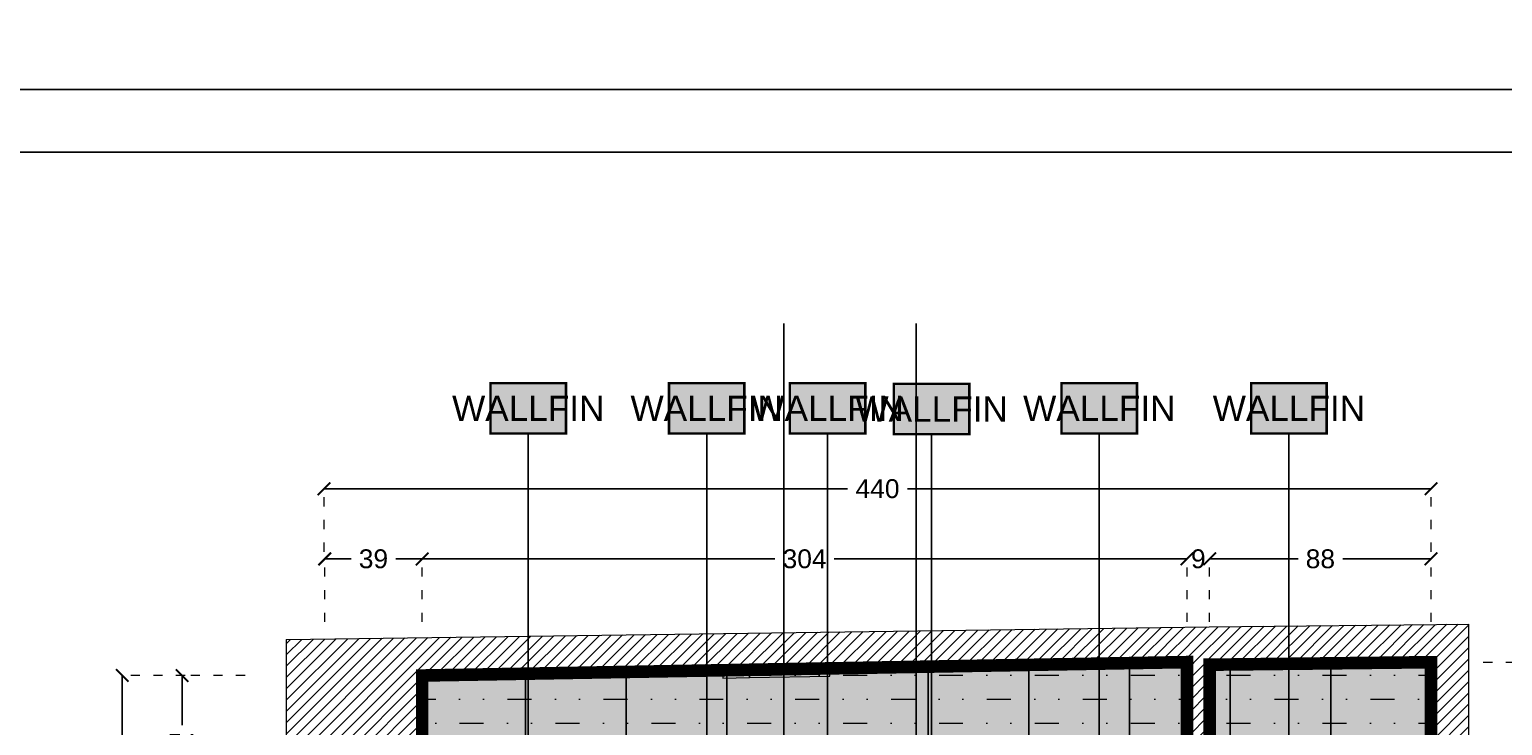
# Model space of a CAD drawing. Header units: centimetres. Extents: x -2854 to 18796, y -762 to 9238.
# Tile 128 of 166: x 479 to 1064, y 2228 to 2504. Entities that reach past the tile are written whole.
import ezdxf
from ezdxf.enums import TextEntityAlignment as Align

# ---------------------------------------------------------------- set-up
doc = ezdxf.new("R2010")
doc.units = ezdxf.units.CM
doc.header["$LTSCALE"] = 0.3
doc.linetypes.add('ACAD_ISO03W100', pattern=[30, 12, -18])
for name, color, linetype in [('KK_ARC_AREAS', 1, 'Continuous'), ('KK_FIN_FLOOR', 7, 'Continuous'), ('KK_FIN_WALLS', 7, 'Continuous'), ('XR_EXIST_MEP', 253, 'Continuous'), ('XR_EXIST_WALL_HATCH', 253, 'Continuous')]:
    doc.layers.add(name, color=color, linetype=linetype)
doc.layers.add('KK_Defpoints', color=40, linetype='Continuous', plot=False)
for name, color, linetype, lineweight in [('KK_DIM', 253, 'Continuous', 5), ('KK_FIN_CEILING', 7, 'Continuous', 5), ('KK_FUR_TXT', 251, 'Continuous', 9), ('XR_EXIST_WALLS_0.2', 2, 'Continuous', 20)]:
    doc.layers.add(name, color=color, linetype=linetype, lineweight=lineweight)
doc.styles.add('KIKO Milano_Light', font='Arial.ttf')
doc.styles.get("Standard").update_dxf_attribs({"font": 'Arial.ttf'})
doc.dimstyles.new('KIKO', dxfattribs={"dimtxt": 1.5, "dimasz": 1, "dimexe": 0, "dimexo": 2, "dimgap": 0.7, "dimtad": 0, "dimtih": 1, "dimtoh": 1, "dimdec": 0, "dimzin": 0, "dimtxsty": 'KIKO Milano_Light', "dimblk": 'ARCHTICK', "dimcen": 0.09, "dimadec": 1, "dimazin": 0, "dimtfac": 1, "dimtdec": 0, "dimtix": 1, "dimtofl": 0, "dimtmove": 0, "dimatfit": 3, "dimldrblk": 'ARCHTICK', "dimfxl": 5, "dimfxlon": 1, "dimtolj": 1, "dimtzin": 0, "dimlwe": 5, "dimarcsym": 0})

# ---------------------------------------------------------------- blocks, each defined once
blk = doc.blocks.new('_ArchTick')
at = {"color": 0, "linetype": 'ByBlock', "const_width": 0.15}
blk.add_lwpolyline([(-0.5, -0.5), (0.5, 0.5)], dxfattribs=at)
blk = doc.blocks.new('*D123')
at = {"layer": 'Defpoints', "color": 0, "transparency": 16777216}
for p in [(539.72, 2247.74), (634.16, 2247.74), (635.1, 2193.75)]:
    blk.add_point(p, dxfattribs=at)
at = {"layer": 'KK_DIM', "color": 0, "linetype": 'ACAD_ISO03W100', "lineweight": 5, "transparency": 16777216}
for p, q in [((564.72, 2247.74), (539.72, 2247.74)), ((564.72, 2193.75), (539.72, 2193.75))]:
    blk.add_line(p, q, dxfattribs=at)
at = {"layer": 'KK_DIM', "color": 0, "lineweight": -2, "transparency": 16777216}
for p, q in [((539.72, 2247.74), (539.72, 2228.06)), ((539.72, 2193.75), (539.72, 2213.43))]:
    blk.add_line(p, q, dxfattribs=at)
at = {"layer": 'KK_DIM', "color": 0, "lineweight": -2, "transparency": 16777216, "xscale": 5, "yscale": 5, "zscale": 5}
for p, rotation in [((539.72, 2247.74), 90), ((539.72, 2193.75), 270)]:
    blk.add_blockref('_ArchTick', p, dxfattribs=dict(at, rotation=rotation))
at = {"layer": 'KK_DIM', "color": 0, "transparency": 16777216, "insert": (539.72, 2220.74), "char_height": 7.5, "attachment_point": 5, "style": 'KIKO Milano_Light'}
blk.add_mtext('\\A1;54', dxfattribs=at)
blk = doc.blocks.new('*D124')
at = {"layer": 'Defpoints', "color": 0, "transparency": 16777216}
for p in [(635.1, 2247.75), (515.88, 1257.48), (645.71, 1257.48)]:
    blk.add_point(p, dxfattribs=at)
at = {"layer": 'KK_DIM', "color": 0, "linetype": 'ACAD_ISO03W100', "lineweight": 5, "transparency": 16777216}
for p, q in [((540.88, 2247.75), (515.88, 2247.75)), ((540.88, 1257.48), (515.88, 1257.48))]:
    blk.add_line(p, q, dxfattribs=at)
at = {"layer": 'KK_DIM', "color": 0, "lineweight": -2, "transparency": 16777216}
for p, q in [((515.88, 2247.75), (515.88, 1759.94)), ((515.88, 1257.48), (515.88, 1745.29))]:
    blk.add_line(p, q, dxfattribs=at)
at = {"layer": 'KK_DIM', "color": 0, "lineweight": -2, "transparency": 16777216, "xscale": 5, "yscale": 5, "zscale": 5}
for p, rotation in [((515.88, 2247.75), 90), ((515.88, 1257.48), 270)]:
    blk.add_blockref('_ArchTick', p, dxfattribs=dict(at, rotation=rotation))
at = {"layer": 'KK_DIM', "color": 0, "transparency": 16777216, "insert": (515.88, 1752.61), "char_height": 7.5, "attachment_point": 5, "style": 'KIKO Milano_Light'}
blk.add_mtext('\\A1;990', dxfattribs=at)
blk = doc.blocks.new('*D125')
at = {"layer": 'Defpoints', "color": 0, "transparency": 16777216}
for p in [(635.1, 2294.07), (596.4, 2193.75, 0), (635.1, 2193.75)]:
    blk.add_point(p, dxfattribs=at)
at = {"layer": 'KK_DIM', "color": 0, "linetype": 'ACAD_ISO03W100', "lineweight": 5, "transparency": 16777216}
for p, q in [((596.4, 2269.07), (596.4, 2294.07)), ((635.1, 2269.07), (635.1, 2294.07))]:
    blk.add_line(p, q, dxfattribs=at)
at = {"layer": 'KK_DIM', "color": 0, "lineweight": -2, "transparency": 16777216}
for p, q in [((596.4, 2294.07), (606.87, 2294.07)), ((635.1, 2294.07), (624.63, 2294.07))]:
    blk.add_line(p, q, dxfattribs=at)
at = {"layer": 'KK_DIM', "color": 0, "lineweight": -2, "transparency": 16777216, "xscale": 5, "yscale": 5, "zscale": 5, "rotation": 180}
blk.add_blockref('_ArchTick', (596.4, 2294.07), dxfattribs=at)
at = {"layer": 'KK_DIM', "color": 0, "lineweight": -2, "transparency": 16777216, "xscale": 5, "yscale": 5, "zscale": 5}
blk.add_blockref('_ArchTick', (635.1, 2294.07), dxfattribs=at)
at = {"layer": 'KK_DIM', "color": 0, "transparency": 16777216, "insert": (615.75, 2294.07), "char_height": 7.5, "attachment_point": 5, "style": 'KIKO Milano_Light'}
blk.add_mtext('\\A1;39', dxfattribs=at)
blk = doc.blocks.new('*D126')
at = {"layer": 'Defpoints', "color": 0, "transparency": 16777216}
for p in [(939.07, 2294.07), (635.1, 2247.75), (939.07, 2247.78)]:
    blk.add_point(p, dxfattribs=at)
at = {"layer": 'KK_DIM', "color": 0, "linetype": 'ACAD_ISO03W100', "lineweight": 5, "transparency": 16777216}
for p, q in [((635.1, 2269.07), (635.1, 2294.07)), ((939.07, 2269.07), (939.07, 2294.07))]:
    blk.add_line(p, q, dxfattribs=at)
at = {"layer": 'KK_DIM', "color": 0, "lineweight": -2, "transparency": 16777216}
for p, q in [((635.1, 2294.07), (775.32, 2294.07)), ((939.07, 2294.07), (798.85, 2294.07))]:
    blk.add_line(p, q, dxfattribs=at)
at = {"layer": 'KK_DIM', "color": 0, "lineweight": -2, "transparency": 16777216, "xscale": 5, "yscale": 5, "zscale": 5, "rotation": 180}
blk.add_blockref('_ArchTick', (635.1, 2294.07), dxfattribs=at)
at = {"layer": 'KK_DIM', "color": 0, "lineweight": -2, "transparency": 16777216, "xscale": 5, "yscale": 5, "zscale": 5}
blk.add_blockref('_ArchTick', (939.07, 2294.07), dxfattribs=at)
at = {"layer": 'KK_DIM', "color": 0, "transparency": 16777216, "insert": (787.09, 2294.07), "char_height": 7.5, "attachment_point": 5, "style": 'KIKO Milano_Light'}
blk.add_mtext('\\A1;304', dxfattribs=at)
blk = doc.blocks.new('*D127')
at = {"layer": 'Defpoints', "color": 0, "transparency": 16777216}
for p in [(948.07, 2294.07), (939.07, 2247.97, 0), (948.07, 2247.97)]:
    blk.add_point(p, dxfattribs=at)
at = {"layer": 'KK_DIM', "color": 0, "lineweight": -2, "transparency": 16777216}
for p, q in [((939.07, 2294.07), (934.07, 2294.07)), ((948.07, 2294.07), (953.07, 2294.07))]:
    blk.add_line(p, q, dxfattribs=at)
at = {"layer": 'KK_DIM', "color": 0, "linetype": 'ACAD_ISO03W100', "lineweight": 5, "transparency": 16777216}
for p, q in [((939.07, 2269.07), (939.07, 2294.07)), ((948.07, 2269.07), (948.07, 2294.07))]:
    blk.add_line(p, q, dxfattribs=at)
at = {"layer": 'KK_DIM', "color": 0, "lineweight": -2, "transparency": 16777216, "xscale": 5, "yscale": 5, "zscale": 5}
blk.add_blockref('_ArchTick', (939.07, 2294.07), dxfattribs=at)
at = {"layer": 'KK_DIM', "color": 0, "lineweight": -2, "transparency": 16777216, "xscale": 5, "yscale": 5, "zscale": 5, "rotation": 180}
blk.add_blockref('_ArchTick', (948.07, 2294.07), dxfattribs=at)
at = {"layer": 'KK_DIM', "color": 0, "transparency": 16777216, "insert": (943.57, 2294.07), "char_height": 7.5, "attachment_point": 5, "style": 'KIKO Milano_Light'}
blk.add_mtext('\\A1;9', dxfattribs=at)
blk = doc.blocks.new('*D128')
at = {"layer": 'Defpoints', "color": 0, "transparency": 16777216}
for p in [(1036.06, 2294.07), (948.07, 2252.06, 0), (1036.06, 2253.02)]:
    blk.add_point(p, dxfattribs=at)
at = {"layer": 'KK_DIM', "color": 0, "linetype": 'ACAD_ISO03W100', "lineweight": 5, "transparency": 16777216}
for p, q in [((948.07, 2269.07), (948.07, 2294.07)), ((1036.06, 2269.07), (1036.06, 2294.07))]:
    blk.add_line(p, q, dxfattribs=at)
at = {"layer": 'KK_DIM', "color": 0, "lineweight": -2, "transparency": 16777216}
for p, q in [((948.07, 2294.07), (983.18, 2294.07)), ((1036.06, 2294.07), (1000.95, 2294.07))]:
    blk.add_line(p, q, dxfattribs=at)
at = {"layer": 'KK_DIM', "color": 0, "lineweight": -2, "transparency": 16777216, "xscale": 5, "yscale": 5, "zscale": 5, "rotation": 180}
blk.add_blockref('_ArchTick', (948.07, 2294.07), dxfattribs=at)
at = {"layer": 'KK_DIM', "color": 0, "lineweight": -2, "transparency": 16777216, "xscale": 5, "yscale": 5, "zscale": 5}
blk.add_blockref('_ArchTick', (1036.06, 2294.07), dxfattribs=at)
at = {"layer": 'KK_DIM', "color": 0, "transparency": 16777216, "insert": (992.07, 2294.07), "char_height": 7.5, "attachment_point": 5, "style": 'KIKO Milano_Light'}
blk.add_mtext('\\A1;88', dxfattribs=at)
blk = doc.blocks.new('*D129')
at = {"layer": 'Defpoints', "color": 0, "transparency": 16777216}
for p in [(596.1, 2321.94), (1036.06, 2253.02), (596.1, 2193.75)]:
    blk.add_point(p, dxfattribs=at)
at = {"layer": 'KK_DIM', "color": 0, "linetype": 'ACAD_ISO03W100', "lineweight": 5, "transparency": 16777216}
for p, q in [((596.1, 2296.94), (596.1, 2321.94)), ((1036.06, 2296.94), (1036.06, 2321.94))]:
    blk.add_line(p, q, dxfattribs=at)
at = {"layer": 'KK_DIM', "color": 0, "lineweight": -2, "transparency": 16777216}
for p, q in [((596.1, 2321.94), (804.16, 2321.94)), ((1036.06, 2321.94), (828.01, 2321.94))]:
    blk.add_line(p, q, dxfattribs=at)
at = {"layer": 'KK_DIM', "color": 0, "lineweight": -2, "transparency": 16777216, "xscale": 5, "yscale": 5, "zscale": 5, "rotation": 180}
blk.add_blockref('_ArchTick', (596.1, 2321.94), dxfattribs=at)
at = {"layer": 'KK_DIM', "color": 0, "lineweight": -2, "transparency": 16777216, "xscale": 5, "yscale": 5, "zscale": 5}
blk.add_blockref('_ArchTick', (1036.06, 2321.94), dxfattribs=at)
at = {"layer": 'KK_DIM', "color": 0, "transparency": 16777216, "insert": (816.08, 2321.94), "char_height": 7.5, "attachment_point": 5, "style": 'KIKO Milano_Light'}
blk.add_mtext('\\A1;440', dxfattribs=at)
blk = doc.blocks.new('*D130')
at = {"layer": 'Defpoints', "color": 0, "transparency": 16777216}
for p in [(1036.06, 2253.02), (1036.06, 2110.16), (1081.83, 2110.16)]:
    blk.add_point(p, dxfattribs=at)
at = {"layer": 'KK_DIM', "color": 0, "linetype": 'ACAD_ISO03W100', "lineweight": 5, "transparency": 16777216}
for p, q in [((1056.83, 2253.02), (1081.83, 2253.02)), ((1056.83, 2110.16), (1081.83, 2110.16))]:
    blk.add_line(p, q, dxfattribs=at)
at = {"layer": 'KK_DIM', "color": 0, "lineweight": -2, "transparency": 16777216}
for p, q in [((1081.83, 2253.02), (1081.83, 2188.92)), ((1081.83, 2110.16), (1081.83, 2174.26))]:
    blk.add_line(p, q, dxfattribs=at)
at = {"layer": 'KK_DIM', "color": 0, "lineweight": -2, "transparency": 16777216, "xscale": 5, "yscale": 5, "zscale": 5}
for p, rotation in [((1081.83, 2253.02), 90), ((1081.83, 2110.16), 270)]:
    blk.add_blockref('_ArchTick', p, dxfattribs=dict(at, rotation=rotation))
at = {"layer": 'KK_DIM', "color": 0, "transparency": 16777216, "insert": (1081.83, 2181.59), "char_height": 7.5, "attachment_point": 5, "style": 'KIKO Milano_Light'}
blk.add_mtext('\\A1;143', dxfattribs=at)
blk = doc.blocks.new('*D132')
at = {"layer": 'Defpoints', "color": 0, "transparency": 16777216}
for p in [(1036.06, 2253.02), (1036.87, 1273.25), (1127.51, 1273.25)]:
    blk.add_point(p, dxfattribs=at)
at = {"layer": 'KK_DIM', "color": 0, "linetype": 'ACAD_ISO03W100', "lineweight": 5, "transparency": 16777216}
for p, q in [((1102.51, 2253.02), (1127.51, 2253.02)), ((1102.51, 1273.25), (1127.51, 1273.25))]:
    blk.add_line(p, q, dxfattribs=at)
at = {"layer": 'KK_DIM', "color": 0, "lineweight": -2, "transparency": 16777216}
for p, q in [((1127.51, 2253.02), (1127.51, 1770.47)), ((1127.51, 1273.25), (1127.51, 1755.81))]:
    blk.add_line(p, q, dxfattribs=at)
at = {"layer": 'KK_DIM', "color": 0, "lineweight": -2, "transparency": 16777216, "xscale": 5, "yscale": 5, "zscale": 5}
for p, rotation in [((1127.51, 2253.02), 90), ((1127.51, 1273.25), 270)]:
    blk.add_blockref('_ArchTick', p, dxfattribs=dict(at, rotation=rotation))
at = {"layer": 'KK_DIM', "color": 0, "transparency": 16777216, "insert": (1127.51, 1763.14), "char_height": 7.5, "attachment_point": 5, "style": 'KIKO Milano_Light'}
blk.add_mtext('\\A1;980', dxfattribs=at)

msp = doc.modelspace()

# ---------------------------------------------------------------- hatches: boundary and pattern name
at = {"layer": 'KK_ARC_AREAS', "true_color": 0xfecc66, "transparency": 33554559}
h = msp.add_hatch(color=31, dxfattribs=at)
h.dxf.hatch_style = 1
h.paths.add_polyline_path([(5409.4, 1808.75), (5450.42, 1808.87), (5450.17, 1894.5), (5410.17, 1894.38), (5410.17, 2019.38), (5771.54, 2019.41), (5771.54, 2093.4), (5832.54, 2093.4), (5832.54, 2082.4), (5886.54, 2082.4), (5886.54, 2108.4), (6142.52, 2110.35), (6142.71, 2101.36), (6312.72, 2102.92), (6312.38, 2075.92), (6318.38, 2075.85), (6316.54, 2005.46), (6245.44, 2004.83), (6245.61, 1984.83), (6258.61, 1984.94), (6258.58, 1988.94), (6373.6, 1987.39), (6373.47, 1893.39), (6259.44, 1891.99), (6259.14, 1924.94), (6246.15, 1924.83), (6246.88, 1841.82), (6129.88, 1841.48), (6129.72, 1896.48), (5568.15, 1894.84), (5568.4, 1809.21), (5817.4, 1809.94), (5817.98, 1474.91), (5409.02, 1466.72)])
h.paths.add_polyline_path([(596.17, 2133.47), (596.4, 2193.75), (635.1, 2193.75), (635.1, 2247.75), (939.07, 2253.06), (939.07, 2197.06), (948.07, 2197.06), (948.07, 2252.06), (1036.06, 2253.02), (1036.06, 2110.16), (948.08, 2109.06), (948.08, 2122.06), (939.08, 2122.06), (939.08, 2110.09), (924.18, 2110.09), (829.26, 2110.09), (829.26, 2133.47)])
at = {"layer": 'KK_FIN_CEILING', "lineweight": 5, "true_color": 0x939598, "transparency": 33554610}
h = msp.add_hatch(dxfattribs=at)
h.set_pattern_fill('MUDST', color=252, scale=1.5)
h.set_pattern_definition([(0, (650, -0.026), (19.05, 9.525), [9.525, -9.525, 0, -9.525, 0, -9.525])])
h.paths.add_polyline_path([(1036.06, 2252.99), (948.07, 2252.03), (948.07, 2197.03), (939.07, 2197.03), (939.07, 2253.03), (635.1, 2247.73), (635.1, 2193.73), (596.4, 2193.73), (596.17, 2133.45), (829.26, 2133.45), (829.26, 2110.06), (924.18, 2110.06), (939.08, 2110.06), (939.08, 2122.03), (948.08, 2122.03), (948.08, 2109.03), (1036.06, 2110.13)])
at = {"layer": 'KK_FIN_FLOOR', "true_color": 0x636466, "transparency": 33554559}
h = msp.add_hatch(dxfattribs=at)
h.set_pattern_fill('KK_PAV40X40CM', color=251, angle=-90, pattern_type=2)
h.set_pattern_definition([(270, (596.202, 2133.474), (40, -2e-14), []), (0, (596.202, 2133.474), (2e-14, 40), [])])
h.paths.add_polyline_path([(596.2, 2133.47), (829.29, 2133.47), (829.29, 2110.09), (924.21, 2110.09), (939.11, 2110.09), (939.11, 2122.06), (948.11, 2122.06), (948.11, 2109.06), (1036.09, 2110.16), (1036.1, 2253.02), (948.11, 2252.06), (948.11, 2197.06), (939.11, 2197.06), (939.1, 2253.06), (635.14, 2247.75), (635.14, 2193.75), (596.43, 2193.75)])
at = {"layer": 'KK_FIN_WALLS', "true_color": 0xffffff}
h = msp.add_hatch(color=7, dxfattribs=at)
h.dxf.hatch_style = 1
h.paths.add_polyline_path([(662.27, 2363.9), (692.27, 2363.9), (692.27, 2343.9), (662.27, 2343.9)])
h = msp.add_hatch(color=7, dxfattribs=at)
h.dxf.hatch_style = 1
h.paths.add_polyline_path([(733.18, 2363.9), (763.18, 2363.9), (763.18, 2343.9), (733.18, 2343.9)])
h = msp.add_hatch(color=7, dxfattribs=at)
h.dxf.hatch_style = 1
h.paths.add_polyline_path([(781.24, 2363.9), (811.24, 2363.9), (811.24, 2343.9), (781.24, 2343.9)])
h = msp.add_hatch(color=7, dxfattribs=at)
h.dxf.hatch_style = 1
h.paths.add_polyline_path([(822.58, 2363.62), (852.58, 2363.62), (852.58, 2343.62), (822.58, 2343.62)])
h = msp.add_hatch(color=7, dxfattribs=at)
h.dxf.hatch_style = 1
h.paths.add_polyline_path([(889.21, 2363.9), (919.21, 2363.9), (919.21, 2343.9), (889.21, 2343.9)])
h = msp.add_hatch(color=7, dxfattribs=at)
h.dxf.hatch_style = 1
h.paths.add_polyline_path([(964.57, 2363.9), (994.57, 2363.9), (994.57, 2343.9), (964.57, 2343.9)])
at = {"layer": 'XR_EXIST_WALL_HATCH'}
h = msp.add_hatch(dxfattribs=at)
h.set_pattern_fill('ANSI31', color=256)
h.set_pattern_definition([(45, (-153.785, 995.658), (-2.245064, 2.245064), [])])
h.paths.add_polyline_path([(2963.25, 2268.19), (2446.21, 2268.19), (2446.21, 2253.06), (2963.25, 2253.06)])
h.paths.add_polyline_path([(572.36, 1257.7), (588.71, 1257.57), (591.99, 1689.61), (648.26, 1689.18), (648.96, 1781.18), (592.96, 1781.77), (596.2, 2095.75), (596.2, 2095.75), (596.1, 2103.75), (596.1, 2103.75), (596.1, 2193.75), (635.1, 2193.75), (635.1, 2247.75), (939.07, 2253.06), (948.07, 2252.06), (1036.06, 2253.02), (1036.06, 2110.16), (948.08, 2109.06), (948.08, 2122.06), (939.08, 2122.06), (939.08, 2108.06), (939.03, 2107.59), (939.08, 2100.05), (954.17, 2100.24), (1006.18, 2100.09), (1012.71, 1273.33), (1027.71, 1273.28), (1021.21, 2095.16), (1051.06, 2095.16), (1051.06, 2268.19), (947.9, 2267.05), (581.1, 2262.01), (581.1, 2103.75)])
h = msp.add_hatch(dxfattribs=at)
h.set_pattern_fill('ANSI31', color=256)
h.set_pattern_definition([(45, (-1630.8155, -5734.9472), (-2.245064, 2.245064), [])])
h.paths.add_polyline_path([(948.07, 2252.06), (939.07, 2253.06), (939.07, 2197.06), (948.07, 2197.06)])

# ---------------------------------------------------------------- linework, layer by layer
msp.add_lwpolyline([(-153.79, 995.66), (-153.79, 2480.66), (1946.21, 2480.66), (1946.21, 995.66)], close=True)
msp.add_lwpolyline([(-128.79, 1030.66, 0.416298), (-118.71, 1020.66), (1731.21, 1020.66, -0.414214), (1721.21, 1030.66), (1721.21, 2455.66), (-118.79, 2455.66, 0.414213), (-128.79, 2445.66)], format="xyb", close=True)
at = {"layer": 'KK_Defpoints', "elevation": 0}
for points in [[(778.84, 2387.59), (778.84, 1049.88)], [(831.47, 2387.59), (831.47, 945.46)]]:
    msp.add_lwpolyline(points, dxfattribs=at)
msp.add_lwpolyline([(596.17, 2133.47), (596.4, 2193.75), (635.1, 2193.75), (635.1, 2247.75), (939.07, 2253.06), (939.07, 2197.06), (948.07, 2197.06), (948.07, 2252.06), (1036.06, 2253.02), (1036.06, 2110.16), (948.08, 2109.06), (948.08, 2122.06), (939.08, 2122.06), (939.08, 2110.09), (924.18, 2110.09), (829.26, 2110.09), (829.26, 2133.47), (596.17, 2133.47)], close=True, dxfattribs=at)
at = {"layer": 'KK_Defpoints'}
msp.add_lwpolyline([(596.17, 2133.45), (596.4, 2193.73), (635.1, 2193.73), (635.1, 2247.73), (939.07, 2253.03), (939.07, 2197.03), (948.07, 2197.03), (948.07, 2252.03), (1036.06, 2252.99), (1036.06, 2110.13), (948.08, 2109.03), (948.08, 2122.03), (939.08, 2122.03), (939.08, 2110.06), (924.18, 2110.06), (829.26, 2110.06), (829.26, 2133.45), (596.17, 2133.45)], close=True, dxfattribs=at)
at = {"layer": 'KK_FIN_FLOOR', "elevation": 0}
msp.add_lwpolyline([(596.2, 2133.47), (596.43, 2193.75), (635.14, 2193.75), (635.14, 2247.75), (939.1, 2253.06), (939.11, 2197.06), (948.11, 2197.06), (948.11, 2252.06), (1036.1, 2253.02), (1036.09, 2110.16), (948.11, 2109.06), (948.11, 2122.06), (939.11, 2122.06), (939.11, 2110.09), (924.21, 2110.09), (829.29, 2110.09), (829.29, 2133.47), (596.2, 2133.47)], close=True, dxfattribs=at)
at = {"layer": 'KK_FIN_WALLS', "color": 193, "linetype": 'ByBlock', "lineweight": -2, "true_color": 0x9f7aa8, "const_width": 1}
for points in [[(662.27, 2363.9), (692.27, 2363.9), (692.27, 2343.9), (662.27, 2343.9)], [(733.18, 2363.9), (763.18, 2363.9), (763.18, 2343.9), (733.18, 2343.9)], [(781.24, 2363.9), (811.24, 2363.9), (811.24, 2343.9), (781.24, 2343.9)], [(889.21, 2363.9), (919.21, 2363.9), (919.21, 2343.9), (889.21, 2343.9)], [(964.57, 2363.9), (994.57, 2363.9), (994.57, 2343.9), (964.57, 2343.9)]]:
    msp.add_lwpolyline(points, close=True, dxfattribs=at)
at = {"layer": 'KK_FIN_WALLS', "color": 193, "linetype": 'ByBlock', "lineweight": -2, "true_color": 0x9f7aa8, "const_width": 1, "elevation": 0}
msp.add_lwpolyline([(822.58, 2363.62), (852.58, 2363.62), (852.58, 2343.62), (822.58, 2343.62)], close=True, dxfattribs=at)
at = {"layer": 'KK_FIN_WALLS', "color": 193, "linetype": 'ByBlock', "lineweight": -2, "true_color": 0x9f7aa8}
for points in [[(677.27, 2110.09), (677.27, 2343.9)], [(748.18, 1953.57), (748.18, 2343.9)], [(796.24, 2143.47), (796.24, 2343.9)], [(904.21, 2110.09), (904.21, 2343.9)], [(979.58, 2084.23), (979.57, 2343.9)]]:
    msp.add_lwpolyline(points, dxfattribs=at)
at = {"layer": 'KK_FIN_WALLS', "color": 193, "linetype": 'ByBlock', "lineweight": -2, "true_color": 0x9f7aa8, "elevation": 0}
msp.add_lwpolyline([(837.59, 1913.47), (837.58, 2343.62)], dxfattribs=at)
at = {"layer": 'KK_FIN_WALLS', "color": 253, "ltscale": 5, "true_color": 0xb9ae95, "const_width": 5}
msp.add_lwpolyline([(837.97, 2110.09), (829.26, 2110.09), (829.26, 2133.45), (596.1, 2133.45), (596.1, 2193.71), (635.1, 2193.75), (635.1, 2247.73), (939.07, 2253.06), (939.07, 2197.06), (948.07, 2197.03), (948.07, 2252.03), (1036.06, 2253.02), (1036.06, 2110.13), (948.08, 2109.06), (948.08, 2122.06), (939.08, 2122.03), (939.08, 2110.06), (930.07, 2110.09)], dxfattribs=at)
at = {"layer": 'XR_EXIST_MEP', "linetype": 'Continuous', "lineweight": 0}
for p, q in [((765.08, 2250.02), (754.57, 2249.84)), ((754.57, 2249.84), (754.62, 2246.7)), ((797.07, 2250.58), (765.08, 2250.02)), ((765.08, 2250.02), (765.14, 2246.88)), ((765.14, 2246.88), (765.08, 2250.02)), ((797.13, 2247.44), (797.07, 2250.58)), ((754.62, 2246.7), (765.14, 2246.88)), ((765.14, 2246.88), (797.13, 2247.44))]:
    msp.add_line(p, q, dxfattribs=at)
at = {"layer": 'XR_EXIST_WALLS_0.2', "linetype": 'Continuous', "lineweight": 13}
for p, q in [((581.1, 2262.01), (947.9, 2267.05)), ((947.9, 2267.05), (1051.06, 2268.19)), ((1051.06, 2095.16), (1051.06, 2268.19)), ((581.1, 2262.01), (581.1, 2103.75)), ((635.1, 2247.75), (939.07, 2253.06)), ((939.07, 2253.06), (939.07, 2197.06)), ((948.07, 2252.06), (1036.06, 2253.02)), ((948.07, 2197.06), (948.07, 2252.06)), ((1036.06, 2110.16), (1036.06, 2253.02)), ((635.1, 2247.75), (635.1, 2193.75))]:
    msp.add_line(p, q, dxfattribs=at)

# ---------------------------------------------------------------- texts
at = {"layer": 'KK_FIN_WALLS', "color": 18, "true_color": 0x000000, "style": 'KIKO Milano_Light'}
for p in [(677.27, 2353.9), (748.18, 2353.9), (796.24, 2353.9), (837.58, 2353.62, 0), (904.21, 2353.9), (979.57, 2353.9)]:
    msp.add_attdef('WALLFIN', text='XX', height=10, dxfattribs=at).set_placement(p, align=Align.MIDDLE_CENTER)
at = {"layer": 'KK_FUR_TXT', "lineweight": 30, "flags": 63}
for p in [(703.39, 1529.31), (703.39, 1371.91)]:
    msp.add_attdef('DESCRIPTION', text='#############', height=7, rotation=90, dxfattribs=at).set_placement(p, align=Align.MIDDLE_CENTER)
msp.add_attdef('DESCRIPTION', text='#######', height=7, rotation=90, dxfattribs=at).set_placement((675.51, 1835.67, 0), align=Align.TOP_CENTER)

# ---------------------------------------------------------------- dimensions: what is measured, and where the dimension line sits
at = {"layer": 'KK_DIM'}
for base, p1, p2, picture, middle in [((596.1, 2321.94), (1036.06, 2253.02), (596.1, 2193.75), '*D129', (816.08, 2321.94)), ((635.1, 2294.07), (596.4, 2193.75, 0), (635.1, 2193.75), '*D125', (615.75, 2294.07)), ((939.07, 2294.07), (635.1, 2247.75), (939.07, 2247.78), '*D126', (787.09, 2294.07)), ((948.07, 2294.07), (939.07, 2247.97, 0), (948.07, 2247.97), '*D127', (943.57, 2294.07)), ((1036.06, 2294.07), (948.07, 2252.06, 0), (1036.06, 2253.02), '*D128', (992.07, 2294.07))]:
    dim = msp.add_linear_dim(base=base, p1=p1, p2=p2, dimstyle='KIKO', override={"dimscale": 0, "dimpost": '\\X', "dimcen": 0.0018}, dxfattribs=at)
    dim.commit()
    dim.dimension.update_dxf_attribs({"geometry": picture, "text_midpoint": middle})
dim = msp.add_linear_dim(base=(1081.83, 2110.16), p1=(1036.06, 2253.02), p2=(1036.06, 2110.16), angle=90, dimstyle='KIKO', override={"dimscale": 0, "dimpost": '\\X', "dimcen": 0.0018}, dxfattribs=at)
dim.commit()
dim.dimension.update_dxf_attribs({"geometry": '*D130', "text_midpoint": (1081.83, 2181.59), "dimtype": 160})
for base, p1, p2, picture, middle in [((1127.51, 1273.25), (1036.06, 2253.02), (1036.87, 1273.25), '*D132', (1127.51, 1763.14)), ((515.88, 1257.48), (635.1, 2247.75), (645.71, 1257.48), '*D124', (515.88, 1752.61)), ((539.72, 2247.74), (635.1, 2193.75), (634.16, 2247.74), '*D123', (539.72, 2220.74))]:
    dim = msp.add_linear_dim(base=base, p1=p1, p2=p2, angle=90, dimstyle='KIKO', override={"dimscale": 0, "dimpost": '\\X', "dimcen": 0.0018}, dxfattribs=at)
    dim.commit()
    dim.dimension.update_dxf_attribs({"geometry": picture, "text_midpoint": middle})

doc.saveas('drawing.dxf')
